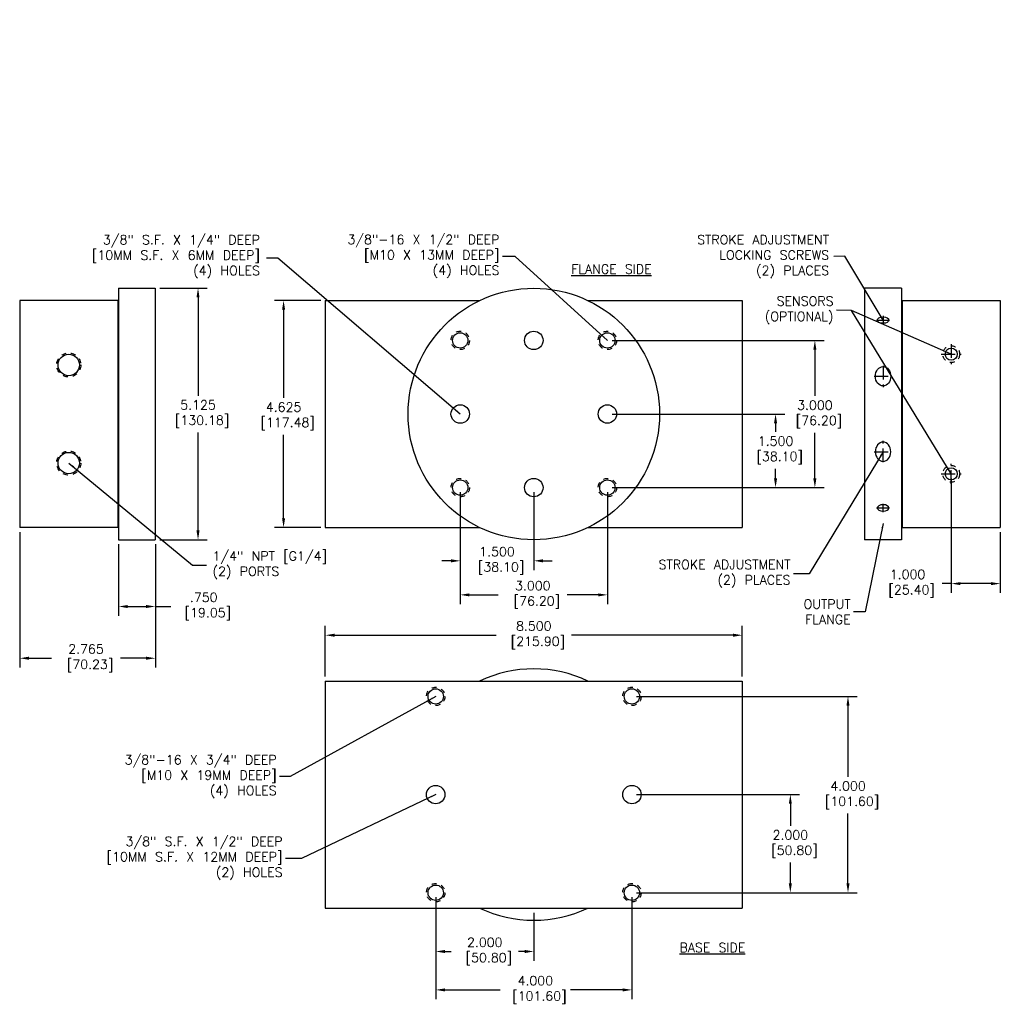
# Model space of a CAD drawing. Extents: x 26 to 66.8, y 8 to 51.
import ezdxf

# ---------------------------------------------------------------- set-up
doc = ezdxf.new("R2010")
doc.units = 0
doc.header["$LTSCALE"] = 0.375
doc.header["$MEASUREMENT"] = 0
doc.header["$PDMODE"] = 2
doc.header["$PDSIZE"] = 0.0625
for name, pattern in [('CENTER', [2, 1.25, -0.25, 0.25, -0.25]), ('CENTER2', [1.125, 0.75, -0.125, 0.125, -0.125]), ('DASHED', [0.75, 0.5, -0.25]), ('HIDDEN', [0.375, 0.25, -0.125]), ('HIDDEN2', [0.1875, 0.125, -0.0625])]:
    doc.linetypes.add(name, pattern=pattern)
doc.layers.get('0').update_dxf_attribs({"linetype": 'CONTINUOUS'})
doc.layers.get('DEFPOINTS').update_dxf_attribs({"linetype": 'CONTINUOUS'})
for name, color, linetype in [('CENTER', 7, 'CENTER'), ('HIDDEN', 7, 'HIDDEN'), ('OBJECT', 7, 'CONTINUOUS')]:
    doc.layers.add(name, color=color, linetype=linetype)
doc.styles.get("Standard").update_dxf_attribs({"font": 'txt.shx', "height": 0.1875})
doc.dimstyles.new('STAND3', dxfattribs={"dimtxt": 0.09, "dimasz": 0.094, "dimexe": 0.094, "dimexo": 0.0625, "dimgap": 0.06, "dimtad": 0, "dimtih": 1, "dimtoh": 1, "dimdec": 3, "dimzin": 4, "dimdsep": 46, "dimtxsty": 'Standard', "dimcen": 0.09, "dimadec": 0, "dimazin": 0, "dimtfac": 1, "dimtdec": 4, "dimtofl": 0, "dimtmove": 0, "dimatfit": 3, "dimfxl": 1, "dimtolj": 1, "dimtzin": 0, "dimarcsym": 0})
doc.dimstyles.get("Standard").update_dxf_attribs({"dimscale": 0, "dimtxt": 0.1875, "dimasz": 0.188, "dimexe": 0.188, "dimexo": 0.094, "dimgap": 0.125, "dimtad": 0, "dimtih": 1, "dimtoh": 1, "dimdec": 3, "dimzin": 4, "dimdsep": 46, "dimtxsty": 'Standard', "dimcen": 0.09, "dimclrd": 256, "dimclre": 256, "dimclrt": 256, "dimadec": 0, "dimazin": 0, "dimtfac": 0.579787, "dimtdec": 3, "dimtix": 1, "dimtofl": 0, "dimtmove": 0, "dimatfit": 3, "dimfxl": 1, "dimtolj": 1, "dimtzin": 4, "dimarcsym": 0})

# ---------------------------------------------------------------- blocks, each defined once
blk = doc.blocks.new('*D23')
at = {"linetype": 'ByBlock'}
for p, q in [((34.934, 18.453), (34.934, 16.867)), ((36.434, 18.453), (36.434, 16.867)), ((34.746, 17.055), (34.558, 17.055)), ((36.622, 17.055), (36.81, 17.055))]:
    blk.add_line(p, q, dxfattribs=at)
for points in [[(34.746, 17.086), (34.746, 17.023), (34.934, 17.055)], [(36.622, 17.086), (36.622, 17.023), (36.434, 17.055)]]:
    blk.add_solid(points, dxfattribs=at)
at = {"layer": 'DEFPOINTS', "color": 0, "linetype": 'ByBlock'}
for p in [(34.934, 18.547), (36.434, 18.547), (34.934, 17.055)]:
    blk.add_point(p, dxfattribs=at)
at = {"linetype": 'ByBlock', "insert": (35.684, 17.055), "char_height": 0.1875, "attachment_point": 5}
blk.add_mtext('\\A1;1.500\\P [38.10]', dxfattribs=at)
blk = doc.blocks.new('*D24')
at = {"linetype": 'ByBlock'}
for p, q in [((34.934, 18.453), (34.934, 16.173)), ((37.934, 18.453), (37.934, 16.173)), ((35.122, 16.361), (35.71, 16.361)), ((37.746, 16.361), (37.116, 16.361))]:
    blk.add_line(p, q, dxfattribs=at)
for points in [[(35.122, 16.392), (35.122, 16.329), (34.934, 16.361)], [(37.746, 16.392), (37.746, 16.329), (37.934, 16.361)]]:
    blk.add_solid(points, dxfattribs=at)
at = {"layer": 'DEFPOINTS', "color": 0, "linetype": 'ByBlock'}
for p in [(34.934, 18.547), (37.934, 18.547), (37.934, 16.361)]:
    blk.add_point(p, dxfattribs=at)
at = {"linetype": 'ByBlock', "insert": (36.413, 16.361), "char_height": 0.1875, "attachment_point": 5}
blk.add_mtext('\\A1;3.000\\P [76.20]', dxfattribs=at)
blk = doc.blocks.new('*D25')
at = {"linetype": 'ByBlock'}
for p, q in [((38.028, 20.047), (41.55, 20.047)), ((41.362, 19.859), (41.362, 19.683)), ((41.362, 18.735), (41.362, 18.933)), ((38.028, 18.547), (41.55, 18.547))]:
    blk.add_line(p, q, dxfattribs=at)
for points in [[(41.33, 19.859), (41.393, 19.859), (41.362, 20.047)], [(41.33, 18.735), (41.393, 18.735), (41.362, 18.547)]]:
    blk.add_solid(points, dxfattribs=at)
at = {"layer": 'DEFPOINTS', "color": 0, "linetype": 'ByBlock'}
for p in [(37.934, 20.047), (41.362, 20.047), (37.934, 18.547)]:
    blk.add_point(p, dxfattribs=at)
at = {"linetype": 'ByBlock', "insert": (41.362, 19.308), "char_height": 0.1875, "attachment_point": 5}
blk.add_mtext('\\A1;1.500\\P [38.10]', dxfattribs=at)
blk = doc.blocks.new('*D26')
at = {"linetype": 'ByBlock'}
for p, q in [((38.028, 21.547), (42.351, 21.547)), ((42.163, 21.359), (42.163, 20.415)), ((42.163, 18.735), (42.163, 19.665)), ((38.028, 18.547), (42.351, 18.547))]:
    blk.add_line(p, q, dxfattribs=at)
for points in [[(42.131, 21.359), (42.194, 21.359), (42.163, 21.547)], [(42.131, 18.735), (42.194, 18.735), (42.163, 18.547)]]:
    blk.add_solid(points, dxfattribs=at)
at = {"layer": 'DEFPOINTS', "color": 0, "linetype": 'ByBlock'}
for p in [(37.934, 21.547), (42.163, 21.547), (37.934, 18.547)]:
    blk.add_point(p, dxfattribs=at)
at = {"linetype": 'ByBlock', "insert": (42.163, 20.04), "char_height": 0.1875, "attachment_point": 5}
blk.add_mtext('\\A1;3.000\\P [76.20]', dxfattribs=at)
blk = doc.blocks.new('*D27')
at = {"linetype": 'ByBlock'}
for p, q in [((38.528, 11.815), (41.851, 11.815)), ((41.663, 11.627), (41.663, 11.18)), ((41.663, 10.003), (41.663, 10.43)), ((38.528, 9.815), (41.851, 9.815))]:
    blk.add_line(p, q, dxfattribs=at)
for points in [[(41.631, 11.627), (41.694, 11.627), (41.663, 11.815)], [(41.631, 10.003), (41.694, 10.003), (41.663, 9.815)]]:
    blk.add_solid(points, dxfattribs=at)
at = {"layer": 'DEFPOINTS', "color": 0, "linetype": 'ByBlock'}
for p in [(38.434, 11.815), (41.663, 11.815), (38.434, 9.815)]:
    blk.add_point(p, dxfattribs=at)
at = {"linetype": 'ByBlock', "insert": (41.663, 10.805), "char_height": 0.1875, "attachment_point": 5}
blk.add_mtext('\\A1;2.000\\P [50.80]', dxfattribs=at)
blk = doc.blocks.new('*D28')
at = {"linetype": 'ByBlock'}
for p, q in [((38.528, 13.815), (43.026, 13.815)), ((42.838, 13.627), (42.838, 12.177)), ((42.838, 10.003), (42.838, 11.427)), ((38.528, 9.815), (43.026, 9.815))]:
    blk.add_line(p, q, dxfattribs=at)
for points in [[(42.807, 13.627), (42.869, 13.627), (42.838, 13.815)], [(42.807, 10.003), (42.869, 10.003), (42.838, 9.815)]]:
    blk.add_solid(points, dxfattribs=at)
at = {"layer": 'DEFPOINTS', "color": 0, "linetype": 'ByBlock'}
for p in [(38.434, 13.815), (42.838, 13.815), (38.434, 9.815)]:
    blk.add_point(p, dxfattribs=at)
at = {"linetype": 'ByBlock', "insert": (42.838, 11.802), "char_height": 0.1875, "attachment_point": 5}
blk.add_mtext('\\A1;4.000\\P [101.60]', dxfattribs=at)
blk = doc.blocks.new('*D29')
at = {"linetype": 'ByBlock'}
for p, q in [((34.434, 9.721), (34.434, 8.429)), ((36.434, 9.408), (36.434, 8.429)), ((34.622, 8.617), (34.747, 8.617)), ((36.246, 8.617), (36.121, 8.617))]:
    blk.add_line(p, q, dxfattribs=at)
for points in [[(34.622, 8.648), (34.622, 8.585), (34.434, 8.617)], [(36.246, 8.648), (36.246, 8.585), (36.434, 8.617)]]:
    blk.add_solid(points, dxfattribs=at)
at = {"layer": 'DEFPOINTS', "color": 0, "linetype": 'ByBlock'}
for p in [(34.434, 9.815), (36.434, 9.502), (36.434, 8.617)]:
    blk.add_point(p, dxfattribs=at)
at = {"linetype": 'ByBlock', "insert": (35.434, 8.617), "char_height": 0.1875, "attachment_point": 5}
blk.add_mtext('\\A1;2.000\\P [50.80]', dxfattribs=at)
blk = doc.blocks.new('*D30')
at = {"linetype": 'ByBlock'}
for p, q in [((34.434, 9.721), (34.434, 7.646)), ((38.434, 9.721), (38.434, 7.646)), ((34.622, 7.834), (35.745, 7.834)), ((38.246, 7.834), (37.183, 7.834))]:
    blk.add_line(p, q, dxfattribs=at)
for points in [[(34.622, 7.865), (34.622, 7.802), (34.434, 7.834)], [(38.246, 7.865), (38.246, 7.802), (38.434, 7.834)]]:
    blk.add_solid(points, dxfattribs=at)
at = {"layer": 'DEFPOINTS', "color": 0, "linetype": 'ByBlock'}
for p in [(34.434, 9.815), (38.434, 9.815), (38.434, 7.834)]:
    blk.add_point(p, dxfattribs=at)
at = {"linetype": 'ByBlock', "insert": (36.464, 7.834), "char_height": 0.1875, "attachment_point": 5}
blk.add_mtext('\\A1;4.000\\P [101.60]', dxfattribs=at)
blk = doc.blocks.new('*D31')
at = {"linetype": 'ByBlock'}
for p, q in [((32.184, 14.221), (32.184, 15.251)), ((32.372, 15.063), (35.668, 15.063)), ((40.496, 15.063), (37.199, 15.063)), ((40.684, 14.221), (40.684, 15.251))]:
    blk.add_line(p, q, dxfattribs=at)
for points in [[(32.372, 15.094), (32.372, 15.031), (32.184, 15.063)], [(40.496, 15.094), (40.496, 15.031), (40.684, 15.063)]]:
    blk.add_solid(points, dxfattribs=at)
at = {"layer": 'DEFPOINTS', "color": 0, "linetype": 'ByBlock'}
for p in [(40.684, 15.063), (32.184, 14.127), (40.684, 14.127)]:
    blk.add_point(p, dxfattribs=at)
at = {"linetype": 'ByBlock', "insert": (36.434, 15.063), "char_height": 0.1875, "attachment_point": 5}
blk.add_mtext('\\A1;8.500\\P [215.90]', dxfattribs=at)
blk = doc.blocks.new('*D32')
at = {"linetype": 'ByBlock'}
for p, q in [((32.09, 22.36), (31.145, 22.36)), ((31.333, 22.172), (31.333, 20.375)), ((31.333, 17.923), (31.333, 19.625)), ((32.09, 17.735), (31.145, 17.735))]:
    blk.add_line(p, q, dxfattribs=at)
for points in [[(31.302, 22.172), (31.364, 22.172), (31.333, 22.36)], [(31.302, 17.923), (31.364, 17.923), (31.333, 17.735)]]:
    blk.add_solid(points, dxfattribs=at)
at = {"layer": 'DEFPOINTS', "color": 0, "linetype": 'ByBlock'}
for p in [(32.184, 22.36), (31.333, 17.735), (32.184, 17.735)]:
    blk.add_point(p, dxfattribs=at)
at = {"linetype": 'ByBlock', "insert": (31.333, 20), "char_height": 0.1875, "attachment_point": 5}
blk.add_mtext('\\A1;4.625\\P [117.48]', dxfattribs=at)
blk = doc.blocks.new('*D33')
at = {"linetype": 'ByBlock'}
for p, q in [((27.969, 17.391), (27.969, 15.936)), ((28.719, 17.391), (28.719, 15.936)), ((28.157, 16.124), (28.531, 16.124)), ((28.719, 16.124), (29.034, 16.124))]:
    blk.add_line(p, q, dxfattribs=at)
for points in [[(28.157, 16.155), (28.157, 16.092), (27.969, 16.124)], [(28.531, 16.155), (28.531, 16.092), (28.719, 16.124)]]:
    blk.add_solid(points, dxfattribs=at)
at = {"layer": 'DEFPOINTS', "color": 0, "linetype": 'ByBlock'}
for p in [(27.969, 17.485), (28.719, 17.485), (28.719, 16.124)]:
    blk.add_point(p, dxfattribs=at)
at = {"linetype": 'ByBlock', "insert": (29.706, 16.124), "char_height": 0.1875, "attachment_point": 5}
blk.add_mtext('\\A1;.750\\P [19.05]', dxfattribs=at)
blk = doc.blocks.new('*D34')
at = {"linetype": 'ByBlock'}
for p, q in [((25.954, 17.641), (25.954, 14.881)), ((28.719, 17.391), (28.719, 14.881)), ((26.142, 15.069), (26.602, 15.069)), ((28.531, 15.069), (28.008, 15.069))]:
    blk.add_line(p, q, dxfattribs=at)
for points in [[(26.142, 15.101), (26.142, 15.038), (25.954, 15.069)], [(28.531, 15.101), (28.531, 15.038), (28.719, 15.069)]]:
    blk.add_solid(points, dxfattribs=at)
at = {"layer": 'DEFPOINTS', "color": 0, "linetype": 'ByBlock'}
for p in [(25.954, 17.735), (28.719, 17.485), (28.719, 15.069)]:
    blk.add_point(p, dxfattribs=at)
at = {"linetype": 'ByBlock', "insert": (27.305, 15.069), "char_height": 0.1875, "attachment_point": 5}
blk.add_mtext('\\A1;2.765\\P [70.23]', dxfattribs=at)
blk = doc.blocks.new('*D35')
at = {"linetype": 'ByBlock'}
for p, q in [((44.943, 18.733), (44.943, 16.402)), ((45.943, 17.641), (45.943, 16.402)), ((44.943, 16.59), (44.755, 16.59)), ((45.755, 16.59), (45.131, 16.59))]:
    blk.add_line(p, q, dxfattribs=at)
for points in [[(45.131, 16.621), (45.131, 16.559), (44.943, 16.59)], [(45.755, 16.621), (45.755, 16.559), (45.943, 16.59)]]:
    blk.add_solid(points, dxfattribs=at)
at = {"layer": 'DEFPOINTS', "color": 0, "linetype": 'ByBlock'}
for p in [(44.943, 18.827), (45.943, 17.735), (45.943, 16.59)]:
    blk.add_point(p, dxfattribs=at)
at = {"linetype": 'ByBlock', "insert": (44.052, 16.59), "char_height": 0.1875, "attachment_point": 5}
blk.add_mtext('\\A1;1.000\\P [25.40]', dxfattribs=at)
blk = doc.blocks.new('*D36')
at = {"linetype": 'ByBlock'}
for p, q in [((28.813, 22.61), (29.777, 22.61)), ((29.589, 22.422), (29.589, 20.421)), ((29.589, 17.673), (29.589, 19.671)), ((28.813, 17.485), (29.777, 17.485))]:
    blk.add_line(p, q, dxfattribs=at)
for points in [[(29.557, 22.422), (29.62, 22.422), (29.589, 22.61)], [(29.557, 17.673), (29.62, 17.673), (29.589, 17.485)]]:
    blk.add_solid(points, dxfattribs=at)
at = {"layer": 'DEFPOINTS', "color": 0, "linetype": 'ByBlock'}
for p in [(28.719, 22.61), (28.719, 17.485), (29.589, 17.485)]:
    blk.add_point(p, dxfattribs=at)
at = {"linetype": 'ByBlock', "insert": (29.589, 20.046), "char_height": 0.1875, "attachment_point": 5}
blk.add_mtext('\\A1;5.125\\P [130.18]', dxfattribs=at)

msp = doc.modelspace()

# ---------------------------------------------------------------- linework, layer by layer
at = {"color": 250, "linetype": 'CENTER2'}
for p, q in [((43.4198, 21.9619), (43.6854, 21.9619)), ((43.5528, 22.0472), (43.5528, 21.8753)), ((44.9428, 21.4703), (44.9428, 21.0641)), ((44.7397, 21.2672), (45.1459, 21.2672)), ((43.5528, 21.0316), (43.5528, 20.5941)), ((43.3729, 20.8162), (43.7323, 20.8162)), ((43.5528, 19.0628), (43.5528, 19.5003)), ((43.3729, 19.2782), (43.7323, 19.2782)), ((44.9428, 18.6241), (44.9428, 19.0303)), ((44.7397, 18.8272), (45.1459, 18.8272)), ((43.4198, 18.1325), (43.6854, 18.1325)), ((43.5528, 18.0472), (43.5528, 18.2191))]:
    msp.add_line(p, q, dxfattribs=at)
at = {"color": 250, "linetype": 'HIDDEN2'}
for centre in [(44.9428, 21.2672), (44.9428, 18.8272)]:
    msp.add_circle(centre, 0.172, dxfattribs=at)
at = {"color": 250, "linetype": 'Continuous'}
for centre in [(44.9428, 21.2672), (44.9428, 18.8272)]:
    msp.add_circle(centre, 0.123, dxfattribs=at)
for centre, major_axis, ratio in [((43.5528, 21.9619), (-0.1192, 0), 0.5482248), ((43.5528, 20.8162), (0, -0.1964), 0.7955142)]:
    msp.add_ellipse(centre, major_axis=major_axis, ratio=ratio, dxfattribs=at)
at = {"color": 250, "linetype": 'Continuous', "extrusion": (0, 0, -1)}
for centre, major_axis, ratio in [((43.5528, 19.2782), (0, 0.1964), 0.7955142), ((43.5528, 18.1325), (-0.1192, 0), 0.5482248)]:
    msp.add_ellipse(centre, major_axis=major_axis, ratio=ratio, dxfattribs=at)
at = {"layer": 'CENTER'}
for p, q in [((36.246, 22.6028), (36.246, 22.5948)), ((36.621, 22.6028), (36.621, 22.5948))]:
    msp.add_line(p, q, dxfattribs=at)
at = {"layer": 'HIDDEN'}
for centre in [(34.9335, 21.5472), (37.9335, 21.5472), (37.9335, 21.5472), (34.9335, 18.5472), (37.9335, 18.5472), (34.4335, 14.2904), (38.4335, 14.2904), (34.4335, 10.2904), (38.4335, 10.2904)]:
    msp.add_circle(centre, 0.1875, dxfattribs=at)
at = {"layer": 'OBJECT'}
for p, q in [((27.9687, 22.6097), (27.9687, 17.4847)), ((27.9687, 22.6097), (28.7187, 22.6097)), ((28.7187, 22.6097), (28.7187, 17.4847)), ((43.1778, 22.6097), (43.1778, 17.4847)), ((43.9278, 22.6097), (43.1778, 22.6097)), ((43.9278, 22.6097), (43.9278, 17.4847)), ((25.9537, 22.3597), (25.9537, 17.7347)), ((27.9537, 22.3597), (25.9537, 22.3597)), ((27.9537, 22.3597), (27.9537, 17.7347)), ((28.7187, 22.3597), (28.7187, 17.7347)), ((32.1835, 22.3597), (32.1835, 17.7347)), ((32.1835, 22.3597), (35.3296, 22.3597)), ((37.5375, 22.3597), (40.6835, 22.3597)), ((40.6835, 22.3597), (40.6835, 17.7347)), ((43.1778, 22.3597), (43.1778, 17.7347)), ((43.9428, 22.3597), (45.9428, 22.3597)), ((43.9428, 22.3597), (43.9428, 17.7347)), ((45.9428, 22.3597), (45.9428, 17.7347)), ((27.9537, 22.2347), (27.9687, 22.2347)), ((43.9428, 22.2347), (43.9278, 22.2347)), ((27.9537, 17.7347), (25.9537, 17.7347)), ((27.9537, 17.8597), (27.9687, 17.8597)), ((32.1835, 17.7347), (35.3296, 17.7347)), ((37.5375, 17.7347), (40.6835, 17.7347)), ((43.9428, 17.8597), (43.9278, 17.8597)), ((43.9428, 17.7347), (45.9428, 17.7347)), ((27.9687, 17.4847), (28.7187, 17.4847)), ((43.9278, 17.4847), (43.1778, 17.4847)), ((32.1835, 14.6029), (40.6835, 14.6029)), ((32.1835, 14.6029), (32.1835, 9.9779)), ((40.6835, 14.6029), (40.6835, 9.9779)), ((32.1835, 9.9779), (40.6835, 9.9779))]:
    msp.add_line(p, q, dxfattribs=at)
for centre, radius in [((36.4335, 20.0472), 2.5625), ((34.9335, 21.5472), 0.1562), ((36.4335, 21.5472), 0.1883), ((36.4335, 21.5472), 0.1883), ((37.9335, 21.5472), 0.1562), ((37.9335, 21.5472), 0.1562), ((26.9537, 21.0472), 0.2188), ((34.9335, 20.0472), 0.1883), ((34.9335, 20.0472), 0.1883), ((37.9335, 20.0472), 0.1878), ((37.9335, 20.0472), 0.1878), ((26.9537, 19.0472), 0.2188), ((34.9335, 18.5472), 0.1562), ((36.4335, 18.5472), 0.1883), ((36.4335, 18.5472), 0.1883), ((37.9335, 18.5472), 0.1562), ((34.4335, 14.2904), 0.1562), ((38.4335, 14.2904), 0.1562), ((34.4335, 12.2904), 0.1878), ((38.4335, 12.2904), 0.1883), ((34.4335, 10.2904), 0.1562), ((38.4335, 10.2904), 0.1562)]:
    msp.add_circle(centre, radius, dxfattribs=at)
at = {"layer": 'OBJECT', "linetype": 'DASHED', "ltscale": 0.5}
for centre in [(26.9537, 21.0472), (26.9537, 19.0472)]:
    msp.add_circle(centre, 0.245, dxfattribs=at)
at = {"layer": 'OBJECT'}
for start, end in [(64.48054, 115.51946), (244.48054, 295.51946)]:
    msp.add_arc((36.4335, 12.2904), 2.5625, start, end, dxfattribs=at)

# ---------------------------------------------------------------- texts
at = {"color": 250, "linetype": 'Continuous'}
for s, insert, char_height, attachment_point in [('{ }', (43.4774, 28.0842), 0.125, 4), ('{ }', (44.4618, 25.5842), 0.125, 4), ('{ }', (40.8993, 25.3967), 0.125, 6), ('\\C256;3/8"-16 X 1/2" DEEP\\P[M10 X 13MM DEEP]\\P(4) HOLES', (35.7322, 23.259), 0.188, 6), ('\\C256;3/8" S.F. X 1/4" DEEP\\P[10MM S.F. X 6MM DEEP]\\P(4) HOLES', (30.8509, 23.2535), 0.188, 6), ('\\C256;STROKE ADJUSTMENT\\PLOCKING SCREWS\\P(2) PLACES', (42.4527, 23.2562), 0.188, 6), ('\\C256;SENSORS \\P(OPTIONAL)', (42.5436, 22.1607), 0.188, 6), ('\\C256;STROKE ADJUSTMENT\\P(2) PLACES', (41.6663, 16.7909), 0.188, 6), ('\\C256;OUTPUT\\PFLANGE', (42.8911, 16.0159), 0.188, 6), ('\\C256;3/8"-16 X 3/4" DEEP\\P[M10 X 19MM DEEP]\\P(4) HOLES', (31.191, 12.6556), 0.188, 6), ('\\C256;3/8" S.F. X 1/2" DEEP\\P[10MM S.F. X 12MM DEEP]\\P(2) HOLES', (31.3116, 10.9909), 0.188, 6)]:
    msp.add_mtext(s, dxfattribs=dict(at, insert=insert, char_height=char_height, attachment_point=attachment_point))
at = {"layer": 'OBJECT', "char_height": 0.1875, "attachment_point": 1}
for s, insert, width in [('\\LFLANGE SIDE', (37.1982, 23.0942), 2.733), ('\\LBASE SIDE', (39.4046, 9.2664), 2.539)]:
    msp.add_mtext(s, dxfattribs=dict(at, insert=insert, width=width))
at = {"layer": 'OBJECT', "insert": (29.885, 16.9653), "char_height": 0.188, "attachment_point": 4}
msp.add_mtext('1/4" NPT [G1/4]\\P(2) PORTS', dxfattribs=at)

# ---------------------------------------------------------------- dimensions: what is measured, and where the dimension line sits
at = {"color": 250, "linetype": 'Continuous'}
for base, p1, p2, picture, middle in [((31.333, 17.7347), (32.1835, 22.3597), (32.1835, 17.7347), '*D32', (31.333, 20.0002)), ((41.3617, 20.0472), (37.9335, 18.5472), (37.9335, 20.0472), '*D25', (41.3617, 19.3081))]:
    dim = msp.add_linear_dim(base=base, p1=p1, p2=p2, angle=90, dimstyle='Standard', override={"dimscale": 1, "dimpost": '\\P'}, dxfattribs=at)
    dim.commit()
    dim.dimension.update_dxf_attribs({"geometry": picture, "text_midpoint": middle, "dimtype": 160})
at = {"linetype": 'Continuous'}
dim = msp.add_linear_dim(base=(42.1626, 21.5472), p1=(37.9335, 18.5472), p2=(37.9335, 21.5472), angle=90, dimstyle='Standard', override={"dimscale": 1, "dimpost": '\\P'}, dxfattribs=at)
dim.commit()
dim.dimension.update_dxf_attribs({"geometry": '*D26', "text_midpoint": (42.1626, 20.0403), "dimtype": 160})
at = {"color": 250, "linetype": 'Continuous'}
dim = msp.add_linear_dim(base=(34.9335, 17.0546), p1=(36.4335, 18.5472), p2=(34.9335, 18.5472), dimstyle='Standard', override={"dimscale": 1, "dimpost": '\\P'}, dxfattribs=at)
dim.commit()
dim.dimension.update_dxf_attribs({"geometry": '*D23', "text_midpoint": (35.6835, 17.0546)})
for base, p1, p2, picture, middle in [((37.9335, 16.3608), (34.9335, 18.5472), (37.9335, 18.5472), '*D24', (36.4129, 16.3608)), ((28.7187, 15.0695), (25.9537, 17.7347), (28.7187, 17.4847), '*D34', (27.3049, 15.0695)), ((28.7187, 16.1235), (27.9687, 17.4847), (28.7187, 17.4847), '*D33', (29.7063, 16.1235))]:
    dim = msp.add_linear_dim(base=base, p1=p1, p2=p2, dimstyle='Standard', override={"dimscale": 1, "dimpost": '\\P'}, dxfattribs=at)
    dim.commit()
    dim.dimension.update_dxf_attribs({"geometry": picture, "text_midpoint": middle, "dimtype": 160})
for base, p1, p2, picture, middle in [((40.6835, 15.538), (32.1835, 14.6029), (40.6835, 14.6029), '*D31', (36.4335, 15.538)), ((36.4335, 9.0921), (34.4335, 10.2904), (36.4335, 9.9779), '*D29', (35.4335, 9.0921)), ((38.4335, 8.3092), (34.4335, 10.2904), (38.4335, 10.2904), '*D30', (36.4638, 8.3092))]:
    dim = msp.add_linear_dim(base=base, p1=p1, p2=p2, dimstyle='Standard', override={"dimscale": 1, "dimpost": '\\P'}, dxfattribs=at)
    dim.commit()
    dim.dimension.update_dxf_attribs({"geometry": picture, "text_midpoint": middle, "dimtype": 160, "insert": (0, 0.4754)})
for base, p2, picture, middle in [((42.8379, 14.2904), (38.4335, 14.2904), '*D28', (42.8379, 12.277)), ((41.6628, 12.2904), (38.4335, 12.2904), '*D27', (41.6628, 11.2806))]:
    dim = msp.add_linear_dim(base=base, p1=(38.4335, 10.2904), p2=p2, angle=90, dimstyle='Standard', override={"dimscale": 1, "dimpost": '\\P'}, dxfattribs=at)
    dim.commit()
    dim.dimension.update_dxf_attribs({"geometry": picture, "text_midpoint": middle, "dimtype": 160, "insert": (0, 0.4754)})
at = {"layer": 'OBJECT'}
dim = msp.add_linear_dim(base=(29.5888, 17.4847), p1=(28.7187, 22.6097), p2=(28.7187, 17.4847), angle=90, dimstyle='Standard', override={"dimscale": 1, "dimpost": '\\P'}, dxfattribs=at)
dim.commit()
dim.dimension.update_dxf_attribs({"geometry": '*D36', "text_midpoint": (29.5888, 20.0459), "dimtype": 160})
dim = msp.add_linear_dim(base=(45.9428, 16.5901), p1=(44.9428, 18.8272), p2=(45.9428, 17.7347), dimstyle='Standard', override={"dimscale": 1, "dimpost": '\\P'}, dxfattribs=at)
dim.commit()
dim.dimension.update_dxf_attribs({"geometry": '*D35', "text_midpoint": (44.0517, 16.5901), "dimtype": 160})

# ---------------------------------------------------------------- leaders
at = {"color": 250, "linetype": 'Continuous'}
for points in [[(34.9335, 20.0472), (31.2146, 23.2241), (30.9845, 23.2241)], [(44.9428, 18.8272), (42.9082, 22.1601)]]:
    msp.add_leader(points, dimstyle='STAND3', dxfattribs=at)
at = {"color": 250, "linetype": 'Continuous', "annotation_type": 0, "has_hookline": 1, "hookline_direction": 1}
for points, text_width in [([(37.9335, 21.5472), (36.0519, 23.2593), (35.7922, 23.259)], 3.2587), ([(43.5528, 21.9619), (42.7746, 23.2611), (42.5483, 23.2609)], 3.1333), ([(44.9428, 21.2672), (42.9082, 22.1601), (42.6036, 22.1607)], 1.6293), ([(43.5528, 19.2782), (42.0468, 16.7912), (41.7263, 16.7909)], 3.1333), ([(43.5528, 17.8122), (43.1854, 16.0159), (42.9511, 16.0159)], 1.0653), ([(34.4335, 14.2904), (31.4674, 12.6556), (31.251, 12.6556)], 2.9453), ([(34.4335, 12.2904), (31.6963, 10.9893), (31.3716, 10.9909)], 3.0707)]:
    msp.add_leader(points, dimstyle='STAND3', dxfattribs=dict(at, text_width=text_width))
at = {"layer": 'OBJECT', "annotation_type": 0, "has_hookline": 1, "hookline_direction": 0, "text_width": 2.444}
msp.add_leader([(26.9537, 19.0472), (29.4765, 16.9653), (29.76, 16.9653)], dimstyle='Standard', override={"dimscale": 1, "dimtxt": 0.125, "dimasz": 0.125, "dimexe": 0.1, "dimexo": 0.063}, dxfattribs=at)

doc.saveas('drawing.dxf')
